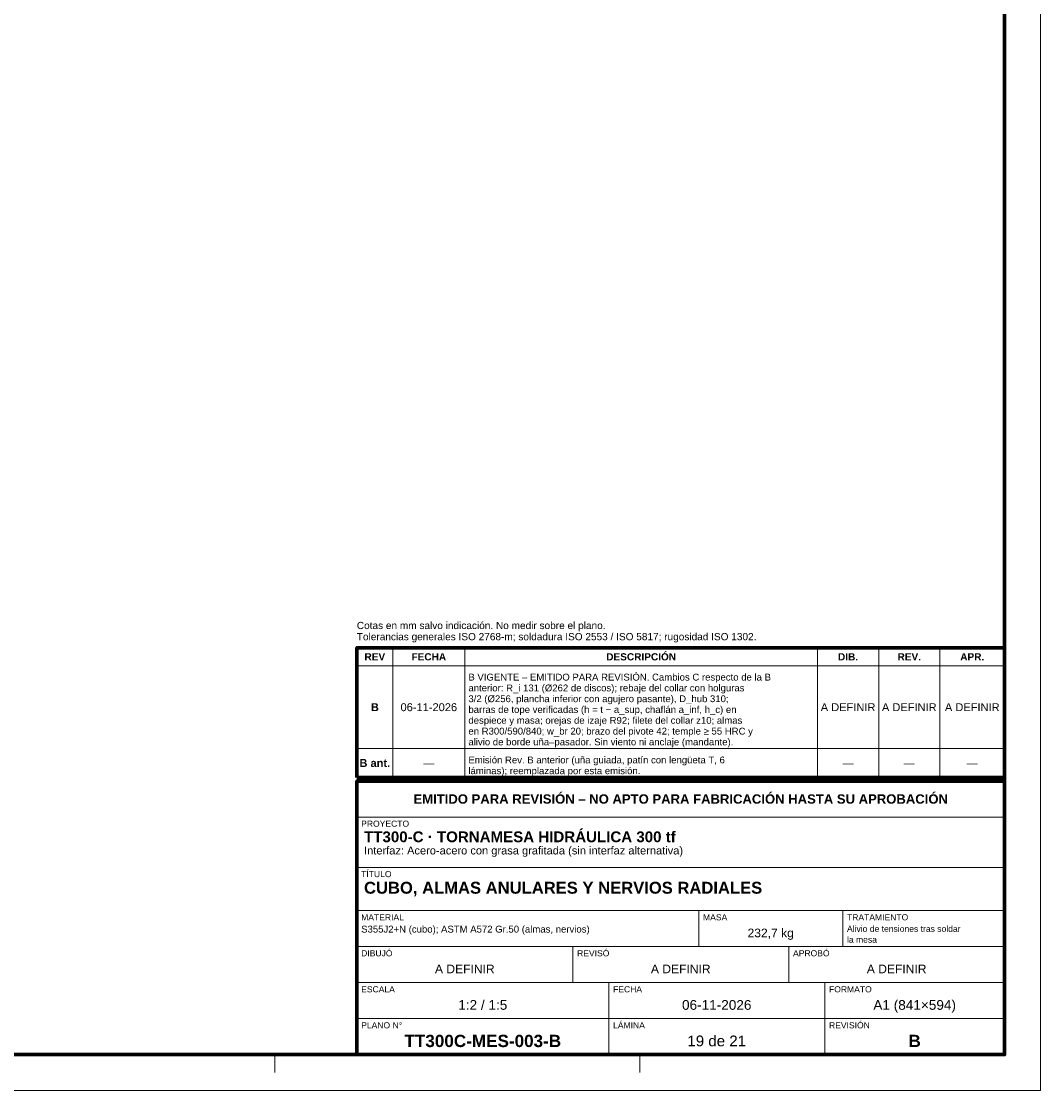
# Model space of a CAD drawing. Header units: millimetres. Extents: x 0 to 841, y 0 to 594.
# Tile 4 of 5: x 558 to 841, y 0 to 297. Entities that reach past the tile are written whole.
import ezdxf
from ezdxf.enums import TextEntityAlignment as Align

# ---------------------------------------------------------------- set-up
doc = ezdxf.new("R2010")
doc.units = ezdxf.units.MM
for name, color, linetype, lineweight in [('FINA', 7, 'CONTINUOUS', 18), ('MARCO', 7, 'CONTINUOUS', 70), ('TXT', 7, 'CONTINUOUS', 25)]:
    doc.layers.add(name, color=color, linetype=linetype, lineweight=lineweight)
doc.styles.add('STD', font='LiberationSans-Regular.ttf')
doc.styles.add('STDB', font='LiberationSans-Bold.ttf')

msp = doc.modelspace()

# ---------------------------------------------------------------- linework, layer by layer
at = {"layer": 'FINA'}
for p, q in [((661, 87), (661, 123)), ((681, 87), (681, 123)), ((779, 87), (779, 123)), ((796, 87), (796, 123)), ((813, 87), (813, 123)), ((651, 118), (831, 118)), ((651, 95), (831, 95)), ((651, 87), (831, 87)), ((651, 86), (831, 86)), ((651, 76), (831, 76)), ((651, 62), (831, 62)), ((651, 50), (831, 50)), ((746, 40), (746, 50)), ((786, 40), (786, 50)), ((651, 40), (831, 40)), ((711, 30), (711, 40)), ((771, 30), (771, 40)), ((651, 30), (831, 30)), ((721, 20), (721, 30)), ((781, 20), (781, 30)), ((651, 20), (831, 20)), ((721, 10), (721, 20)), ((781, 10), (781, 20)), ((628.25, 10), (628.25, 5)), ((729.62, 10), (729.62, 5))]:
    msp.add_line(p, q, dxfattribs=at)
msp.add_lwpolyline([(0, 0), (841, 0), (841, 594), (0, 594)], close=True, dxfattribs=at)
at = {"layer": 'MARCO'}
for points in [[(20, 10), (831, 10), (831, 584), (20, 584)], [(651, 87), (831, 87), (831, 123), (651, 123)], [(651, 10), (831, 10), (831, 86), (651, 86)]]:
    msp.add_lwpolyline(points, close=True, dxfattribs=at)

# ---------------------------------------------------------------- texts
at = {"layer": 'TXT', "style": 'STD'}
for s, p in [('Cotas en mm salvo indicación. No medir sobre el plano.', (651, 127.6)), ('Tolerancias generales ISO 2768-m; soldadura ISO 2553 / ISO 5817; rugosidad ISO 1302.', (651, 124.5))]:
    msp.add_text(s, height=2, dxfattribs=at).set_placement(p, align=Align.BOTTOM_LEFT)
at = {"layer": 'TXT'}
for s, height, style, p in [('DESCRIPCIÓN', 2, 'STDB', (730, 120.5)), ('REV', 2, 'STDB', (656, 120.5)), ('FECHA', 2, 'STDB', (671, 120.5)), ('DIB.', 2, 'STDB', (787.5, 120.5)), ('REV.', 2, 'STDB', (804.5, 120.5)), ('APR.', 2, 'STDB', (822, 120.5)), ('B', 2.2, 'STDB', (656, 106.5)), ('06-11-2026', 2.2, 'STD', (671, 106.5)), ('A DEFINIR', 2.2, 'STD', (787.5, 106.5)), ('A DEFINIR', 2.2, 'STD', (804.5, 106.5)), ('A DEFINIR', 2.2, 'STD', (822, 106.5)), ('B ant.', 2.2, 'STDB', (656, 91)), ('—', 2.2, 'STD', (671, 91)), ('—', 2.2, 'STD', (787.5, 91)), ('—', 2.2, 'STD', (804.5, 91)), ('—', 2.2, 'STD', (822, 91)), ('EMITIDO PARA REVISIÓN – NO APTO PARA FABRICACIÓN HASTA SU APROBACIÓN', 2.6, 'STDB', (741, 81)), ('232,7 kg', 2.4, 'STD', (766, 43.8)), ('A DEFINIR', 2.4, 'STD', (681, 33.8)), ('A DEFINIR', 2.4, 'STD', (741, 33.8)), ('A DEFINIR', 2.4, 'STD', (801, 33.8)), ('1:2 / 1:5', 2.7, 'STD', (686, 23.8)), ('06-11-2026', 2.7, 'STD', (751, 23.8)), ('A1 (841×594)', 2.7, 'STD', (806, 23.8)), ('TT300C-MES-003-B', 3.4, 'STDB', (686, 13.8)), ('19 de 21', 3, 'STD', (751, 13.8)), ('B', 3.4, 'STDB', (806, 13.8))]:
    msp.add_text(s, height=height, dxfattribs=dict(at, style=style)).set_placement(p, align=Align.MIDDLE_CENTER)
for s, height, style, p in [('B VIGENTE – EMITIDO PARA REVISIÓN. Cambios C respecto de la B', 1.9, 'STD', (682, 115.8)), ('anterior: R_i 131 (Ø262 de discos); rebaje del collar con holguras', 1.9, 'STD', (682, 112.8)), ('3/2 (Ø256, plancha inferior con agujero pasante), D_hub 310;', 1.9, 'STD', (682, 109.8)), ('barras de tope verificadas (h = t − a_sup, chaflán a_inf, h_c) en', 1.9, 'STD', (682, 106.8)), ('despiece y masa; orejas de izaje R92; filete del collar z10; almas', 1.9, 'STD', (682, 103.8)), ('en R300/590/840; w_br 20; brazo del pivote 42; temple ≥ 55 HRC y', 1.9, 'STD', (682, 100.8)), ('alivio de borde uña–pasador. Sin viento ni anclaje (mandante).', 1.9, 'STD', (682, 97.8)), ('Emisión Rev. B anterior (uña guiada, patín con lengüeta T, 6', 1.9, 'STD', (682, 92.8)), ('láminas); reemplazada por esta emisión.', 1.9, 'STD', (682, 89.8)), ('PROYECTO', 1.7, 'STD', (652.2, 75)), ('TT300-C · TORNAMESA HIDRÁULICA 300 tf', 3, 'STDB', (653, 72)), ('Interfaz: Acero-acero con grasa grafitada (sin interfaz alternativa)', 2.2, 'STD', (653, 67.8)), ('TÍTULO', 1.7, 'STD', (652.2, 61)), ('CUBO, ALMAS ANULARES Y NERVIOS RADIALES', 3.3, 'STDB', (653, 58)), ('MATERIAL', 1.7, 'STD', (652.2, 49)), ('MASA', 1.7, 'STD', (747.2, 49)), ('TRATAMIENTO', 1.7, 'STD', (787.2, 49)), ('S355J2+N (cubo); ASTM A572 Gr.50 (almas, nervios)', 1.9, 'STD', (652.2, 45.8)), ('Alivio de tensiones tras soldar', 1.7, 'STD', (787.2, 45.8)), ('la mesa', 1.7, 'STD', (787.2, 42.8)), ('DIBUJÓ', 1.7, 'STD', (652.2, 39)), ('REVISÓ', 1.7, 'STD', (712.2, 39)), ('APROBÓ', 1.7, 'STD', (772.2, 39)), ('ESCALA', 1.7, 'STD', (652.2, 29)), ('FECHA', 1.7, 'STD', (722.2, 29)), ('FORMATO', 1.7, 'STD', (782.2, 29)), ('PLANO N°', 1.7, 'STD', (652.2, 19)), ('LÁMINA', 1.7, 'STD', (722.2, 19)), ('REVISIÓN', 1.7, 'STD', (782.2, 19))]:
    msp.add_text(s, height=height, dxfattribs=dict(at, style=style)).set_placement(p, align=Align.TOP_LEFT)

doc.saveas('drawing.dxf')
